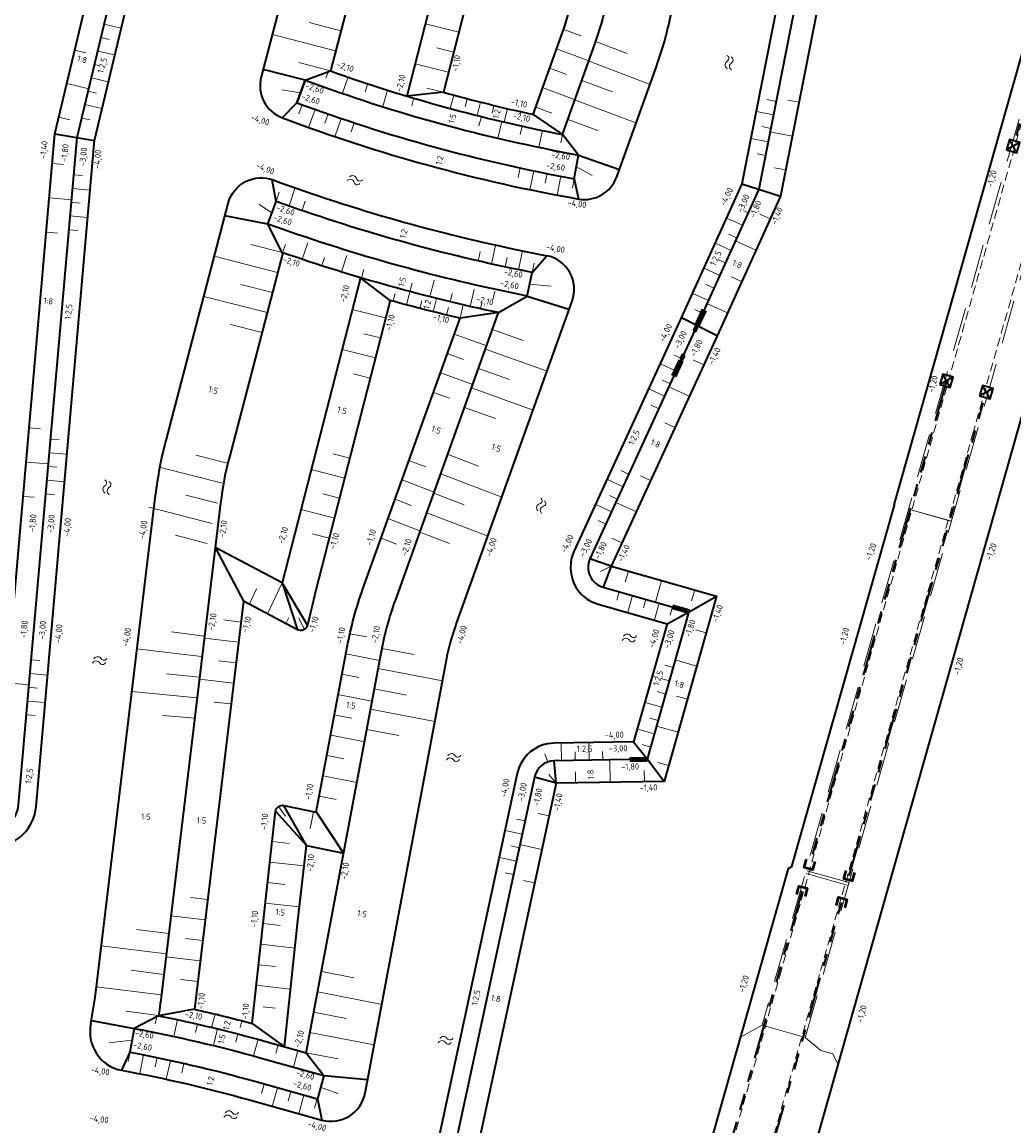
# Model space of a CAD drawing. Header units: metres. Extents: x 239845 to 242720, y 580286 to 584200.
# Tile 98 of 113: x 240902 to 241046, y 583639 to 583800. Entities that reach past the tile are written whole.
import ezdxf

# ---------------------------------------------------------------- set-up
doc = ezdxf.new("R2010")
doc.units = ezdxf.units.M
doc.linetypes.add('DASHED', pattern=[19.05, 12.7, -6.35])
doc.linetypes.add('RI-DRAINAGE', pattern=[19.2, 6, -1.8, 1.8, -1.8, 2.4, -1.8, 1.8, -1.8])
for name, color, linetype, lineweight in [('N-WA-RI-DRAINAGE_AFDEKKAP-G', 150, 'Continuous', 50), ('N-WA-RI-DRAINAGE_DRAIN_PP_100-G', 90, 'RI-DRAINAGE', 35), ('N-WE-BV-GELEIDECONSTRUCTIE_GELEIDERAIL_KUNSTWERK_VLP1DL13360-G', 210, 'BV-VLP1DL13360', 35), ('N-WE-GK-BESCHOEIING_DAMWAND_HOUT-G', 130, 'GK-BESCHOEIING', 35), ('N-WE-GW-GRONDWERK-G', 3, 'Continuous', 35), ('N-WE-GW-GRONDWERK_BODEM-G', 2, 'DASHED', 18), ('N-WE-GW-GRONDWERK_BODEM_MEER-G', 150, 'Continuous', 35), ('N-WE-GW-GRONDWERK_INSTEEK_SLEUF-G_CONTOUR_ZANDCUNET', 52, 'Continuous', 35), ('N-WE-GW-HOOGTELIJN-110', 126, 'Continuous', 35), ('N-WE-GW-HOOGTELIJN-140', 114, 'Continuous', 35), ('N-WE-GW-HOOGTELIJN-210', 62, 'Continuous', 35), ('N-WE-GW-HOOGTELIJN-260', 44, 'Continuous', 35), ('N-WE-GW-TALUDARCERING_KORT-G', 90, 'Continuous', 18), ('N-WE-GW-TALUDARCERING_LANG-G', 60, 'Continuous', 13), ('N-WE-OG-TOPOGRAFIE-S @ 0.5', 7, 'Continuous', 18), ('N-WE-RI-HWA_DRAINEINDE-G', 30, 'Continuous', 35), ('N-XX-AL-HOOGTELABEL-T25-M', 7, 'Continuous', 25), ('N-XX-XX-DETAIL3-GD', 2, 'Continuous', 35), ('T-WE-GR-MAAIVELD-G', 3, 'DASHED', 0)]:
    doc.layers.add(name, color=color, linetype=linetype, lineweight=lineweight)
doc.styles.add('NLCS-ISO-M1000-T25', font='NLCS-ISO.ttf', dxfattribs={"height": 2.5})
doc.linetypes.add('BV-VLP1DL13360', pattern='A,2,-1,[249,NLCS.SHX,S=0.5,R=0,X=0,Y=0],-1', length=4)
doc.linetypes.add('GK-BESCHOEIING', pattern='A,30,-5,[1,NLCS.shx,S=1,R=0,X=0,Y=0],-5', length=40)

# ---------------------------------------------------------------- blocks, each defined once
blk = doc.blocks.new('SOG-TOPOGRAFIE_WATER-SO')
at = {"flags": 128}
for points in [[(-1.91, 0.46), (-1.82, 0.6, -0.538831), (0.18, 0.63, 0.605168), (1.86, 0.83, -4.035705)], [(-2.28, -0.81), (-2.19, -0.67, -0.538831), (-0.18, -0.63, 0.605168), (1.49, -0.44, -4.035705)]]:
    blk.add_lwpolyline(points, format="xyb", dxfattribs=at)
blk = doc.blocks.new('Beeindiging drain')
for points in [[(1.57, 1.57), (-1.58, -1.58)], [(1.57, -1.58), (-1.58, 1.57)]]:
    blk.add_lwpolyline(points)
blk.add_lwpolyline([(-1.58, -1.58), (1.57, -1.58), (1.57, 1.57), (-1.58, 1.57)], close=True)

msp = doc.modelspace()

# ---------------------------------------------------------------- linework, layer by layer
at = {"layer": 'N-WA-RI-DRAINAGE_AFDEKKAP-G', "flags": 128}
for points in [[(241017.08, 583677.88), (241016.77, 583676.67), (241015.56, 583676.98), (241015.87, 583678.19)], [(241022.85, 583676.24), (241022.53, 583675.03), (241021.32, 583675.35), (241021.64, 583676.56)], [(241014.48, 583673.09), (241014.79, 583674.3), (241016, 583673.99), (241015.69, 583672.78)], [(241020.24, 583671.46), (241020.55, 583672.67), (241021.76, 583672.36), (241021.45, 583671.15)]]:
    msp.add_lwpolyline(points, dxfattribs=at)
at = {"layer": 'N-WA-RI-DRAINAGE_DRAIN_PP_100-G', "flags": 128}
for points in [[(241061.55, 583836.95), (241053.16, 583807.34), (241045.89, 583781.73)], [(241036.23, 583747.64), (241016.32, 583677.41)], [(241022.09, 583675.77), (241042, 583746.01)], [(241015.23, 583673.56), (240994.77, 583601.41)], [(241000.55, 583599.77), (241021, 583671.93)]]:
    msp.add_lwpolyline(points, dxfattribs=at)
at = {"layer": 'N-WE-BV-GELEIDECONSTRUCTIE_GELEIDERAIL_KUNSTWERK_VLP1DL13360-G'}
for points in [[(240999.98, 583755.66), (240997.66, 583750.6)], [(240998.81, 583714.14), (240992.74, 583692.71)]]:
    msp.add_lwpolyline(points, dxfattribs=at)
at = {"layer": 'N-WE-GK-BESCHOEIING_DAMWAND_HOUT-G', "ltscale": 0.5, "flags": 128}
for points in [[(241036.75, 583893.71), (241026.24, 583863.17), (241008.96, 583775.46)], [(241008.96, 583775.46), (241000.02, 583755.74), (240999.98, 583755.66)], [(240999.76, 583755.77), (241000.79, 583758.05)], [(241001.25, 583757.83), (241000.22, 583755.57)], [(240996.4, 583748.42), (240997.43, 583750.71)], [(240997.89, 583750.49), (240996.86, 583748.23)], [(240998.74, 583713.9), (240996.36, 583714.58)], [(240996.48, 583715.06), (240998.89, 583714.39)], [(240990.24, 583692.91), (240992.74, 583692.96)], [(240992.74, 583692.45), (240990.25, 583692.41)]]:
    msp.add_lwpolyline(points, dxfattribs=at)
for points in [[(240883.93, 583684.5), (240896.89, 583682.49, 0.433832), (240901.48, 583686.09), (240909.99, 583782.98), (240915.73, 583807.13)], [(240997.66, 583750.6), (240984.45, 583721.81, 0.460059), (240986.36, 583717.67), (240996.52, 583714.79), (240998.86, 583714.13)], [(240992.79, 583692.7), (240979.26, 583692.47, 0.348517), (240976.38, 583690.1), (240951.34, 583573.85, 0.39557), (240953.45, 583570.33), (240974.45, 583564.37)]]:
    msp.add_lwpolyline(points, format="xyb", dxfattribs=at)
at = {"layer": 'N-WE-GW-GRONDWERK-G', "flags": 128}
for points in [[(240943.1, 583791.32), (240936.99, 583792.88)], [(240939.75, 583785.85), (240941.88, 583788.04), (240943.1, 583791.32), (240946.75, 583792.65)], [(240963.16, 583789.55), (240957.86, 583789)], [(240906.76, 583783.51), (240912.52, 583782.57)], [(240982.17, 583777), (240982.79, 583780.44), (240980.46, 583783.42)], [(240982.79, 583780.44), (240988.72, 583778.32)], [(240939.82, 583766.18), (240937.68, 583770.41), (240938.87, 583773.7), (240938.28, 583776.83)], [(240982.17, 583777), (240982.8, 583774.04)], [(241006.51, 583776.25), (241012.09, 583774.46)], [(240937.68, 583770.41), (240931.42, 583771.6)], [(240971.18, 583757.55), (240975.34, 583759.96), (240976.04, 583763.39), (240978.16, 583765.82)], [(240955.43, 583759.32), (240951.11, 583762.63)], [(240975.34, 583759.96), (240981.4, 583758.07)], [(240971.18, 583757.55), (240965.58, 583756.74)], [(241002.9, 583754.2), (240997.75, 583756.78)], [(240930.03, 583723.44), (240934.13, 583715.64)], [(240987.54, 583720.73), (240984.45, 583721.81)], [(240987.54, 583720.73), (240986.36, 583717.67)], [(240939.77, 583718.32), (240941.98, 583711.51)], [(240943.41, 583712.17), (240939.77, 583718.32)], [(240995.65, 583712.38), (240998.86, 583714.13), (241002.84, 583716.39)], [(240990.79, 583695.23), (240992.79, 583692.7), (240995.21, 583689.48)], [(240979.53, 583689.21), (240979.26, 583692.47)], [(240979.53, 583689.21), (240976.38, 583690.1)], [(240938.8, 583685.15), (240943.28, 583680.2), (240940.01, 583686.01)], [(240944.7, 583685.09), (240948.65, 583679.05)], [(240927, 583656.41), (240921.8, 583655.47)], [(240912.06, 583654.76), (240918.26, 583653.62)], [(240921.8, 583655.47), (240918.25, 583653.62), (240917.61, 583650.18), (240916.44, 583647.54)], [(240935.4, 583654.34), (240940.11, 583650.96)], [(240943.22, 583650.1), (240945.8, 583646.78), (240944.86, 583643.41), (240945.52, 583640.32)], [(240945.8, 583646.78), (240952.16, 583646.22)]]:
    msp.add_lwpolyline(points, dxfattribs=at)
at = {"layer": 'N-WE-GW-GRONDWERK_BODEM-G', "ltscale": 0.5, "flags": 128}
msp.add_lwpolyline([(241014.25, 583901.21), (241047.96, 583901.21), (241072.23, 583901.21, -0.497647), (241077.53, 583894.21), (241052.92, 583807.41), (241009.45, 583654.08)], format="xyb", dxfattribs=at)
for points in [[(241015.7, 583652.31), (241085.13, 583897.21)], [(241030.69, 583729), (241036.94, 583727.23)], [(241030.7, 583729.04), (241036.95, 583727.27)], [(241021.96, 583674.39), (241015.71, 583676.17)], [(241022.07, 583674.79), (241015.82, 583676.56)], [(241009.45, 583654.08), (241006.32, 583652.34)], [(241009.45, 583654.08), (241015.7, 583652.31)], [(241015.7, 583652.31), (241017.97, 583650.42)], [(241017.97, 583650.42), (241019.7, 583649.93), (241020.49, 583648.32)]]:
    msp.add_lwpolyline(points, dxfattribs=at)
at = {"layer": 'N-WE-GW-GRONDWERK_BODEM_MEER-G', "flags": 128}
msp.add_lwpolyline([(240912.52, 583782.57), (240918.21, 583806.5), (240941.54, 583893.15), (241033.85, 583893.15), (241023.76, 583863.84), (241006.51, 583776.25)], dxfattribs=at)
for points in [[(240880.05, 583553.61), (240884.6, 583582.88), (240892.39, 583650.55, 0.402738), (240885.2, 583659.99), (240882.82, 583660.36), (240886.11, 583681.57), (240896.49, 583679.96, 0.433832), (240904.03, 583685.87), (240912.52, 583782.58)], [(241006.51, 583776.25), (240997.69, 583756.8), (240982.12, 583722.88, 0.460059), (240985.66, 583715.21), (240995.65, 583712.38), (240990.79, 583695.23), (240979.22, 583695.03, 0.348517), (240973.88, 583690.64), (240948.84, 583574.39)]]:
    msp.add_lwpolyline(points, format="xyb", dxfattribs=at)
at = {"layer": 'N-WE-GW-GRONDWERK_INSTEEK_SLEUF-G_CONTOUR_ZANDCUNET', "flags": 128}
msp.add_lwpolyline([(240845.84, 583553.04, -0.022461), (240890.2, 583542.59), (240968.85, 583520.29), (240970.63, 583526.48, 0.166791), (240970.65, 583526.5), (240971.05, 583527.92), (241013.27, 583676.86), (241013.78, 583677.14), (241028.65, 583729.58), (241028.62, 583729.63), (241050.84, 583808), (241057.72, 583832.27), (241057.16, 583833.29), (241074.66, 583895.02, 0.497647), (241072.23, 583898.23), (241047.96, 583898.23), (241045.98, 583898.23)], format="xyb", dxfattribs=at)
msp.add_lwpolyline([(240997.02, 583565.52), (241048.34, 583746.54)], dxfattribs=at)
at = {"layer": 'N-WE-GW-HOOGTELIJN-110'}
for points in [[(240963.16, 583789.55, 0.014671), (240976.19, 583786.34), (240980.45, 583798.21, 0.033505), (240981.97, 583803.55), (240988.98, 583836.33), (240976.97, 583839.47, -0.412922), (240976.25, 583840.68), (240978.56, 583849.67, 0.032634), (240978.58, 583849.8), (240981.27, 583872.09, 0.449846), (240980.28, 583873.21), (240969.31, 583873.21)], [(240960.64, 583825.95), (240970.78, 583823.34, -0.413804), (240971.5, 583822.12), (240963.16, 583789.55)], [(240927, 583656.41, -0.009777), (240935.4, 583654.34), (240936.19, 583661.4), (240937.03, 583669.36), (240938.8, 583685.15, -0.443312), (240940.01, 583686.01), (240944.69, 583685.02)]]:
    msp.add_lwpolyline(points, format="xyb", dxfattribs=at)
at = {"layer": 'N-WE-GW-HOOGTELIJN-140'}
for points in [[(240912.56, 583807.93), (240937.08, 583898.97), (241042, 583898.97), (241029.4, 583862.32), (241012.09, 583774.46), (241002.9, 583754.2)], [(240906.76, 583783.51), (240912.56, 583807.93)], [(241002.9, 583754.2), (240987.54, 583720.73), (240997.41, 583717.93), (241002.84, 583716.39), (240995.21, 583689.48), (240979.53, 583689.21), (240954.58, 583573.4), (240979.15, 583566.43), (240966.88, 583523.14)]]:
    msp.add_lwpolyline(points, dxfattribs=at)
msp.add_lwpolyline([(240873.49, 583549.29), (240878.83, 583583.66), (240886.61, 583651.21, 0.402738), (240884.31, 583654.23), (240876.18, 583655.5), (240881.26, 583688.22), (240897.39, 583685.71, 0.433832), (240898.24, 583686.38), (240906.76, 583783.51)], format="xyb", dxfattribs=at)
at = {"layer": 'N-WE-GW-HOOGTELIJN-210'}
for points in [[(240954.53, 583822.36), (240965.67, 583819.49), (240957.86, 583789)], [(240951.11, 583762.63), (240939.77, 583718.32), (240930.03, 583723.44)], [(240940.11, 583650.96), (240942, 583668.82), (240943.28, 583680.2), (240948.65, 583679.05)]]:
    msp.add_lwpolyline(points, dxfattribs=at)
at = {"layer": 'N-WE-GW-TALUDARCERING_KORT-G'}
for points in [[(240948.27, 583798.46), (240943.69, 583799.66)], [(240913.43, 583797.49), (240914.65, 583797.2)], [(240983.15, 583797.73), (240980.62, 583798.68)], [(240962.23, 583795.98), (240964.65, 583795.36)], [(240985.38, 583796.85), (240989.83, 583795.17)], [(240909.65, 583795.68), (240911.24, 583795.3)], [(240912.51, 583793.6), (240913.73, 583793.31)], [(240946.75, 583792.65), (240942.17, 583793.85)], [(240981.03, 583792.12), (240978.6, 583793.04)], [(240946.44, 583792.54), (240946.1, 583791.59)], [(240983.28, 583791.27), (240987.72, 583789.59)], [(240911.58, 583789.71), (240912.8, 583789.42)], [(240942.4, 583789.45), (240939.72, 583789.89)], [(240952.19, 583790.81), (240951.79, 583789.62)], [(240960.74, 583790.17), (240963.16, 583789.55)], [(240958.87, 583788.72), (240958.58, 583787.56)], [(240966.62, 583788.62), (240966.33, 583787.5)], [(241011.48, 583788.23), (241010.12, 583788.49)], [(241014.77, 583788.09), (241013.17, 583788.4)], [(240942.65, 583787.75), (240942.17, 583786.44)], [(240946.42, 583786.41), (240945.96, 583785.08)], [(240970.5, 583787.64), (240970.23, 583786.52)], [(240974.4, 583786.73), (240974.15, 583785.61)], [(240978.91, 583786.51), (240976.57, 583787.39)], [(240907.34, 583785.95), (240908.93, 583785.57)], [(240910.66, 583785.81), (240911.88, 583785.53)], [(240950.21, 583785.12), (240949.77, 583783.79)], [(240968.71, 583786.05), (240968.3, 583784.67)], [(240974.58, 583784.65), (240974.32, 583783.43)], [(240981.15, 583785.66), (240985.6, 583783.98)], [(240980.46, 583783.42), (240980.22, 583782.2)], [(241010.71, 583784.3), (241009.41, 583784.56)], [(241009.93, 583780.38), (241008.71, 583780.62)], [(240906.38, 583779.21), (240908.01, 583779.07)], [(240974.32, 583778.56), (240974.02, 583777.19)], [(240982.48, 583778.72), (240984.77, 583777.47)], [(241012.84, 583778.27), (241011.24, 583778.59)], [(240909.51, 583777.57), (240910.76, 583777.46)], [(240978.24, 583777.75), (240977.96, 583776.37)], [(240982.17, 583777), (240981.92, 583775.62)], [(240938.87, 583773.7), (240939.32, 583775.03)], [(240909.16, 583773.58), (240910.41, 583773.47)], [(240942.66, 583772.43), (240943.1, 583773.76)], [(240938.27, 583772.06), (240936.42, 583773.27)], [(241007.42, 583772.06), (241006.16, 583772.63)], [(241010.6, 583771.17), (241009.11, 583771.84)], [(240905.51, 583769.25), (240907.13, 583769.1)], [(240908.81, 583769.6), (240910.06, 583769.49)], [(241005.77, 583768.42), (241004.57, 583768.96)], [(240939.82, 583766.29), (240935.22, 583767.46)], [(240939.82, 583766.29), (240940.24, 583767.47)], [(240945.51, 583764.38), (240945.89, 583765.57)], [(240968.21, 583765.01), (240968.51, 583766.38)], [(240972.12, 583764.19), (240972.4, 583765.56)], [(240951.25, 583762.6), (240951.61, 583763.8)], [(240976.04, 583763.39), (240976.32, 583764.76)], [(241004.12, 583764.77), (241002.98, 583765.29)], [(241006.47, 583762.06), (241004.98, 583762.74)], [(240938.34, 583760.47), (240933.74, 583761.65)], [(240958.31, 583760.61), (240958.65, 583761.81)], [(240970.36, 583759.46), (240970.62, 583760.69)], [(240975.69, 583761.68), (240978.82, 583761.41)], [(241002.46, 583761.13), (241001.33, 583761.65)], [(240955.84, 583759.18), (240956.14, 583760.29)], [(240959.74, 583758.15), (240960.03, 583759.27)], [(240964.13, 583759.14), (240964.42, 583760.35)], [(240968.54, 583758.12), (240968.74, 583759.02)], [(240963.63, 583757.2), (240963.89, 583758.32)], [(241000.81, 583757.49), (240999.67, 583758.01)], [(240936.85, 583754.66), (240932.25, 583755.84)], [(240954.03, 583753.88), (240951.61, 583754.5)], [(240970.29, 583755.09), (240974.77, 583753.49)], [(240963.73, 583751.61), (240966.09, 583750.77)], [(240997.79, 583750.88), (240996.65, 583751.4)], [(240968.27, 583749.44), (240972.74, 583747.84)], [(241000.96, 583749.97), (240999.48, 583750.65)], [(240952.55, 583748.06), (240950.12, 583748.68)], [(240996.12, 583747.24), (240994.98, 583747.76)], [(240961.71, 583745.96), (240964.06, 583745.12)], [(240966.24, 583743.79), (240970.71, 583742.19)], [(240994.45, 583743.61), (240993.32, 583744.13)], [(240996.79, 583740.88), (240995.31, 583741.56)], [(240903.02, 583740.84), (240904.64, 583740.7)], [(240906.14, 583739.2), (240907.39, 583739.09)], [(240931.83, 583735.68), (240927.23, 583736.86)], [(240947.15, 583737.06), (240949.57, 583736.44)], [(240963.84, 583736.95), (240968.28, 583735.27)], [(240905.8, 583735.22), (240907.04, 583735.11)], [(240958.26, 583736.06), (240960.6, 583735.18)], [(240990.09, 583734.1), (240988.95, 583734.62)], [(240993.26, 583733.2), (240991.78, 583733.88)], [(240902.14, 583730.88), (240903.77, 583730.74)], [(240905.45, 583731.23), (240906.69, 583731.12)], [(240930.34, 583729.87), (240925.74, 583731.05)], [(240945.66, 583731.25), (240948.08, 583730.63)], [(240956.14, 583730.45), (240958.48, 583729.57)], [(240961.77, 583731.32), (240966.16, 583729.65)], [(240988.42, 583730.47), (240987.29, 583730.99)], [(240986.75, 583726.83), (240985.62, 583727.35)], [(240944.17, 583725.44), (240946.6, 583724.82)], [(240959.74, 583725.67), (240964.04, 583724.04)], [(240928.85, 583724.05), (240924.25, 583725.23)], [(240954.02, 583724.84), (240956.36, 583723.96)], [(240989.09, 583724.11), (240987.61, 583724.79)], [(240987.54, 583720.73), (240985.99, 583719.99)], [(240989.58, 583718.45), (240990.03, 583720.02)], [(240934.98, 583715.19), (240936.02, 583717.47)], [(240999.2, 583715.73), (240999.65, 583717.29)], [(240988.37, 583715.8), (240988.71, 583717.01)], [(240992.22, 583714.71), (240992.56, 583715.92)], [(240996.07, 583713.62), (240996.41, 583714.82)], [(240933.77, 583712.63), (240931.29, 583712.97)], [(240940.29, 583712.4), (240940.71, 583713.28)], [(240942.19, 583713.25), (240942.99, 583711.57)], [(240928.41, 583710.58), (240923.7, 583711.2)], [(240949.58, 583710.94), (240952.03, 583710.46)], [(240999.76, 583711.5), (241001.32, 583711.05)], [(240954.24, 583708.81), (240958.91, 583707.93)], [(240903.33, 583707.14), (240904.58, 583707.03)], [(240933.05, 583706.71), (240930.49, 583707.02)], [(240995.31, 583706.37), (240996.51, 583706.03)], [(240927.7, 583704.62), (240922.96, 583705.13)], [(240948.43, 583705.05), (240950.88, 583704.57)], [(240902.98, 583703.15), (240904.23, 583703.04)], [(240953.13, 583702.91), (240957.8, 583702.03)], [(240994.22, 583702.52), (240995.42, 583702.18)], [(240997.03, 583701.87), (240998.6, 583701.43)], [(240932.34, 583700.76), (240929.85, 583700.99)], [(240902.63, 583699.17), (240903.88, 583699.06)], [(240927.14, 583698.65), (240922.4, 583699.04)], [(240947.43, 583699.13), (240949.88, 583698.65)], [(240993.13, 583698.67), (240994.33, 583698.33)], [(240952.03, 583697.01), (240956.7, 583696.14)], [(240992.04, 583694.83), (240993.24, 583694.48)], [(240946.28, 583693.24), (240948.73, 583692.76)], [(240977.9, 583693.47), (240978.32, 583692.3)], [(240982.29, 583693.77), (240982.31, 583692.52)], [(240986.29, 583693.84), (240986.31, 583692.59)], [(240994.3, 583692.25), (240995.87, 583691.81)], [(240979.53, 583689.21), (240978.47, 583690.5)], [(240982.37, 583689.26), (240982.34, 583690.89)], [(240992.37, 583689.43), (240992.34, 583691.06)], [(240945.13, 583687.35), (240947.58, 583686.87)], [(240939.21, 583685.85), (240940.23, 583684.44)], [(240943.8, 583682.65), (240944.32, 583685.09)], [(240975.02, 583683.77), (240973.8, 583684.03)], [(240978.51, 583684.51), (240976.92, 583684.85)], [(240940.79, 583680.48), (240938.31, 583680.76)], [(240974.18, 583679.86), (240972.95, 583680.12)], [(240973.33, 583675.95), (240972.11, 583676.21)], [(240940.12, 583674.52), (240937.64, 583674.8)], [(240976.41, 583674.74), (240974.81, 583675.08)], [(240928.92, 583672.35), (240926.44, 583672.65)], [(240923.29, 583667.42), (240918.58, 583668.01)], [(240939.45, 583668.56), (240936.97, 583668.84)], [(240928.2, 583666.4), (240925.72, 583666.69)], [(240938.78, 583662.6), (240936.3, 583662.88)], [(240922.54, 583661.47), (240917.83, 583662.06)], [(240945.52, 583661.88), (240950.18, 583660.97)], [(240927.49, 583660.44), (240925.01, 583660.74)], [(240938.79, 583656.56), (240936.98, 583656.76)], [(240921.79, 583655.52), (240917.08, 583656.11)], [(240921.56, 583655.35), (240921.33, 583654.31)], [(240926.04, 583656.18), (240925.86, 583655.42)], [(240944.37, 583655.99), (240949.03, 583655.08)], [(240927.46, 583654.25), (240927.18, 583653.03)], [(240933.88, 583654.74), (240933.63, 583653.77)], [(240917.93, 583651.9), (240914.64, 583651.55)], [(240933.32, 583652.82), (240933.01, 583651.61)], [(240917.66, 583650.2), (240917.39, 583648.82)], [(240939.15, 583651.23), (240938.82, 583650.03)], [(240943.22, 583650.1), (240947.88, 583649.19)], [(240921.58, 583649.4), (240921.29, 583648.04)], [(240925.48, 583648.53), (240925.17, 583647.17)], [(240937.15, 583645.54), (240936.77, 583644.19)], [(240941, 583644.46), (240940.62, 583643.11)], [(240945.33, 583645.09), (240947.84, 583644.17)], [(240944.85, 583643.38), (240944.47, 583642.03)]]:
    msp.add_lwpolyline(points, dxfattribs=at)
at = {"layer": 'N-WE-GW-TALUDARCERING_LANG-G'}
for points in [[(240913.9, 583799.43), (240916.33, 583798.86)], [(240960.55, 583799.51), (240965.4, 583798.27)], [(240947.51, 583795.55), (240938.34, 583797.95)], [(240984.29, 583794.1), (240979.61, 583795.86)], [(240912.97, 583795.54), (240915.4, 583794.97)], [(240959.06, 583793.69), (240963.91, 583792.45)], [(240984.32, 583794.05), (240993.21, 583790.69)], [(240912.05, 583791.65), (240914.48, 583791.07)], [(240949.35, 583791.77), (240948.5, 583789.41)], [(240908.5, 583790.81), (240911.67, 583790.06)], [(240955.04, 583789.86), (240954.36, 583787.49)], [(240982.31, 583788.43), (240977.63, 583790.2)], [(240964.69, 583789.13), (240964.17, 583787.2)], [(240968.56, 583788.12), (240968.07, 583786.18)], [(240982.21, 583788.46), (240991.1, 583785.11)], [(240911.12, 583787.76), (240913.55, 583787.18)], [(240944.53, 583787.06), (240943.57, 583784.44)], [(240972.45, 583787.18), (240971.99, 583785.23)], [(241011.09, 583786.26), (241008.64, 583786.75)], [(240948.31, 583785.76), (240947.41, 583783.1)], [(240971.66, 583785.32), (240971.08, 583782.91)], [(240977.54, 583784.02), (240977.03, 583781.56)], [(241013.81, 583783.18), (241010.61, 583783.81)], [(241010.32, 583782.34), (241007.87, 583782.82)], [(240976.28, 583778.15), (240975.71, 583775.39)], [(240980.2, 583777.36), (240979.7, 583774.6)], [(240909.34, 583775.58), (240911.83, 583775.36)], [(240940.76, 583773.06), (240941.65, 583775.71)], [(240905.95, 583774.23), (240909.19, 583773.94)], [(240908.99, 583771.59), (240911.48, 583771.37)], [(241006.6, 583770.24), (241004.32, 583771.27)], [(240942.66, 583765.32), (240943.46, 583767.69)], [(240970.16, 583764.59), (240970.75, 583767.33)], [(241004.94, 583766.6), (241002.67, 583767.63)], [(241008.53, 583766.62), (241005.56, 583767.96)], [(240939.08, 583763.38), (240929.88, 583765.74)], [(240948.38, 583763.47), (240949.12, 583765.86)], [(240974.08, 583763.79), (240974.64, 583766.53)], [(241003.29, 583762.95), (241001.01, 583763.99)], [(240961.21, 583759.86), (240961.82, 583762.28)], [(240957.79, 583758.65), (240958.3, 583760.61)], [(240967.05, 583758.46), (240967.61, 583760.89)], [(240937.59, 583757.57), (240928.39, 583759.92)], [(240961.68, 583757.67), (240962.16, 583759.62)], [(241001.64, 583759.31), (240999.36, 583760.34)], [(240954.78, 583756.78), (240949.93, 583758.02)], [(240965.58, 583756.74), (240966.02, 583758.69)], [(241004.4, 583757.51), (241001.43, 583758.86)], [(240964.75, 583754.43), (240969.45, 583752.75)], [(240953.29, 583750.97), (240948.45, 583752.21)], [(240969.28, 583752.27), (240978.22, 583749.06)], [(240996.95, 583749.06), (240994.68, 583750.1)], [(240962.72, 583748.79), (240967.43, 583747.1)], [(240967.26, 583746.62), (240976.2, 583743.41)], [(240995.29, 583745.43), (240993.01, 583746.47)], [(240998.87, 583745.43), (240995.91, 583746.79)], [(240905.97, 583737.21), (240908.46, 583736.99)], [(240902.58, 583735.86), (240905.83, 583735.58)], [(240931.08, 583732.77), (240921.88, 583735.13)], [(240943.98, 583734.78), (240948.83, 583733.54)], [(240962.78, 583734.14), (240971.67, 583730.78)], [(240989.26, 583732.28), (240986.98, 583733.33)], [(240905.62, 583733.22), (240908.11, 583733)], [(240957.2, 583733.26), (240961.83, 583731.51)], [(240929.6, 583726.96), (240920.39, 583729.32)], [(240942.5, 583728.96), (240947.34, 583727.72)], [(240960.75, 583728.49), (240969.54, 583725.17)], [(240987.59, 583728.65), (240985.32, 583729.69)], [(240991.18, 583728.65), (240988.21, 583730.01)], [(240955.08, 583727.64), (240959.76, 583725.88)], [(240937.63, 583713.8), (240939.77, 583718.32)], [(240993.95, 583715.52), (240994.84, 583718.66)], [(240989.95, 583714.06), (240990.63, 583716.46)], [(240993.8, 583712.96), (240994.48, 583715.37)], [(240933.41, 583709.69), (240928.45, 583710.29)], [(240928.02, 583707.61), (240918.6, 583708.72)], [(240949, 583707.99), (240953.91, 583707.03)], [(240996.82, 583707.13), (240999.96, 583706.24)], [(240903.16, 583705.14), (240905.65, 583704.93)], [(240953.69, 583705.86), (240963.02, 583704.11)], [(240993.56, 583704.79), (240995.97, 583704.11)], [(240899.77, 583703.8), (240903.01, 583703.51)], [(240932.7, 583703.74), (240927.73, 583704.34)], [(240927.4, 583701.64), (240917.94, 583702.53)], [(240947.85, 583702.1), (240952.76, 583701.14)], [(240902.81, 583701.16), (240905.3, 583700.94)], [(240952.58, 583699.96), (240961.92, 583698.21)], [(240992.47, 583700.94), (240994.88, 583700.26)], [(240991.38, 583697.09), (240993.78, 583696.41)], [(240994.1, 583697.51), (240997.23, 583696.62)], [(240946.85, 583696.18), (240951.76, 583695.23)], [(240980.27, 583694.98), (240980.31, 583692.49)], [(240984.27, 583695.05), (240984.31, 583692.55)], [(240987.37, 583689.35), (240987.31, 583692.61)], [(240945.7, 583690.3), (240950.61, 583689.34)], [(240974.6, 583681.81), (240972.15, 583682.34)], [(240977.46, 583679.62), (240974.27, 583680.31)], [(240942.94, 583677.22), (240937.97, 583677.78)], [(240973.76, 583677.9), (240971.31, 583678.43)], [(240942.27, 583671.26), (240937.3, 583671.82)], [(240928.56, 583669.37), (240923.6, 583669.97)], [(240922.92, 583664.44), (240913.49, 583665.63)], [(240941.6, 583665.3), (240936.63, 583665.86)], [(240927.85, 583663.42), (240922.88, 583664.01)], [(240922.17, 583658.49), (240912.74, 583659.68)], [(240940.93, 583659.33), (240935.96, 583659.89)], [(240944.94, 583658.94), (240954.27, 583657.12)], [(240924.53, 583654.9), (240924, 583652.45)], [(240930, 583655.71), (240929.5, 583653.77)], [(240930.38, 583653.58), (240929.78, 583651.13)], [(240936.27, 583652.04), (240935.59, 583649.63)], [(240943.79, 583653.05), (240953.12, 583651.23)], [(240942.05, 583650.42), (240941.38, 583648.02)], [(240919.62, 583649.81), (240919.06, 583647.07)], [(240923.53, 583648.98), (240922.91, 583646.25)], [(240939.07, 583645), (240938.32, 583642.3)], [(240942.92, 583643.92), (240942.17, 583641.22)]]:
    msp.add_lwpolyline(points, dxfattribs=at)
at = {"layer": 'N-XX-XX-DETAIL3-GD', "flags": 128}
msp.add_lwpolyline([(240999.57, 583754.76), (240999.85, 583754.9), (241000.06, 583755.36), (240999.98, 583755.66), (240999.7, 583755.52), (240999.49, 583755.06)], close=True, dxfattribs=at)
for points in [[(240999.49, 583755.06), (241000.06, 583755.36)], [(240999.85, 583754.9), (240999.7, 583755.52)], [(240997.94, 583750.74), (240997.79, 583751.36)]]:
    msp.add_lwpolyline(points, dxfattribs=at)
at = {"layer": 'T-WE-GR-MAAIVELD-G', "ltscale": 0.1}
msp.add_lwpolyline([(241040.01, 583739.88), (241053.8, 583788.52, -0.002172), (241053.81, 583788.57), (241084.65, 583897.35, -0.335431), (241090.42, 583901.71), (241153.86, 583901.71)], format="xyb", dxfattribs=at)
for points in [[(241053.4, 583807.27), (241012, 583661.25)], [(241002.64, 583608.08), (241007.55, 583625.39), (241040.01, 583739.88)], [(240973.56, 583525.65), (240973.97, 583527.09), (241012, 583661.25)]]:
    msp.add_lwpolyline(points, dxfattribs=at)

# ---------------------------------------------------------------- block references
at = {"layer": 'N-WE-OG-TOPOGRAFIE-S @ 0.5'}
for p, xscale, yscale, zscale, rotation in [((241004.69, 583793.95), 0.4999999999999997, 0.4999999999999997, 0.4999999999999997, 86.20211576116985), ((240950.38, 583776.74), 0.4999999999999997, 0.4999999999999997, 0.4999999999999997, 341.0512941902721), ((240914.33, 583732.3), 0.4999999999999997, 0.4999999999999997, 0.4999999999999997, 86.20211576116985), ((240977.41, 583729.62), 0.4999999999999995, 0.4999999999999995, 0.4999999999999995, 70.88134827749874), ((240990.27, 583710.29), 0.4999999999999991, 0.4999999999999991, 0.4999999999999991, 356.9661148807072), ((240913.36, 583707), 0.4999999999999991, 0.4999999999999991, 0.4999999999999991, 356.9661148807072), ((240964.75, 583692.93), 0.4999999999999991, 0.4999999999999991, 0.4999999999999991, 356.9661148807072), ((240963.58, 583651.87), 0.4999999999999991, 0.4999999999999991, 0.4999999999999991, 356.9661148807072), ((240932.44, 583641.06), 0.4999999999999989, 0.4999999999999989, 0.4999999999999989, 356.9661148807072)]:
    msp.add_blockref('SOG-TOPOGRAFIE_WATER-SO', p, dxfattribs=dict(at, xscale=xscale, yscale=yscale, zscale=zscale, rotation=rotation))
at = {"layer": 'N-WE-RI-HWA_DRAINEINDE-G', "xscale": 0.4999999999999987, "yscale": 0.4999999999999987, "zscale": 0.4999999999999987, "rotation": 344.0254705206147}
for p in [(241045.89, 583781.73), (241036.23, 583747.64), (241042, 583746.01)]:
    msp.add_blockref('Beeindiging drain', p, dxfattribs=at)

# ---------------------------------------------------------------- next in the draw order: texts
at = {"layer": 'N-XX-AL-HOOGTELABEL-T25-M', "char_height": 0.9, "attachment_point": 1, "style": 'NLCS-ISO-M1000-T25', "bg_fill": 3, "box_fill_scale": 1, "bg_fill_color": 256, "bg_fill_transparency": 0}
for s, width, insert, rotation in [('1:8', 2.0147, (240910.17, 583794.96), 344.4053), ('-1,10', 2.6072, (240964.4, 583792.68), 81.0624), ('-2,10', 2.6072, (240947.85, 583794.1), 341.5031), ('-2,60', 2.6072, (240943.32, 583791.01), 341.5031), ('-2,10', 2.6072, (240956.22, 583789.76), 76.3244), ('-4,00', 2.6072, (240935.4, 583786.42), 341.5031), ('1:5', 1.6149, (240963.85, 583785.19), 75.0286), ('1:2', 1.6149, (240970.3, 583785.88), 75.0286), ('-2,10', 2.6072, (240973.38, 583786.67), 346.9618), ('-1,40', 2.6072, (240904.57, 583779.94), 84.8927), ('-1,80', 2.6072, (240907.63, 583779.5), 84.8927), ('-3,00', 2.6072, (240910.29, 583778.88), 84.8927), ('-4,00', 2.6072, (240912.36, 583778.5), 84.8927), ('1:2', 1.6149, (240962.01, 583779.16), 75.0286), ('-2,60', 2.6072, (240978.91, 583781), 351.0624), ('-4,00', 2.6072, (240936.2, 583779.42), 338.1658), ('-1,20', 2.6072, (241042.05, 583775.86), 76.2606), ('-4,00', 2.6072, (241003.25, 583773.35), 63.5603), ('-4,00', 2.6072, (240981.28, 583774.03), 351.0624), ('-2,60', 2.6072, (240939.08, 583773.32), 341.5031), ('-1,40', 2.6072, (241010.67, 583770.58), 67.3915), ('1:2', 1.6149, (240956.79, 583768.48), 75.0286), ('-4,00', 2.6072, (240978.17, 583767.59), 349.0664), ('1:2,5', 2.6072, (241001.81, 583764.65), 64.3484), ('-2,10', 2.6072, (240940.01, 583765.8), 342.2492), ('-2,60', 2.6072, (240972.07, 583763.99), 349.0664), ('1:8', 1.6142, (241005.37, 583765.29), 336.4704), ('1:5', 1.6149, (240956.56, 583761.49), 75.0286), ('-2,10', 2.6072, (240948.07, 583759.2), 75.6314), ('1:8', 1.6538, (240905.15, 583759.77), 353.6057), ('1:2,5', 1.6538, (240908.15, 583756.63), 83.3585), ('-2,10', 2.6072, (240968.08, 583760.04), 345.6314), ('-1,10', 2.6072, (240954.68, 583755.08), 75.6314), ('-1,10', 2.6072, (240961.79, 583757.44), 345.6314), ('-4,00', 2.6072, (240994.39, 583753.59), 63.5603), ('-1,20', 2.6072, (241033.49, 583746.06), 76.2606), ('1:5', 1.6149, (240929.2, 583746.92), 345.0286), ('1:5', 1.6149, (240947.91, 583743.98), 345.0286), ('1:5', 1.6149, (240961.63, 583741.2), 340.014), ('1:2,5', 2.6072, (240989.95, 583738.61), 64.3484), ('1:5', 1.6149, (240970.35, 583738.57), 340.014), ('1:8', 1.6142, (240993.51, 583739.25), 336.4704), ('-1,80', 2.6072, (240902.94, 583725.74), 84.8927), ('-3,00', 2.6072, (240905.61, 583725.57), 84.8927), ('-4,00', 2.6072, (240907.96, 583725.04), 84.8927), ('-4,00', 2.6072, (240918.89, 583724.73), 80.9627), ('-2,10', 2.6072, (240930.53, 583724.95), 81.9936), ('-2,10', 2.6072, (240939.05, 583724.16), 72.3097), ('-1,10', 2.6072, (240946.53, 583723.4), 72.3097), ('-1,10', 2.6072, (240951.85, 583723.94), 72.3097), ('-4,00', 2.6072, (240980.1, 583722.98), 63.5603), ('-2,10', 2.6072, (240956.97, 583722.41), 72.3097), ('-4,00', 2.6072, (240969.24, 583722.33), 72.3097), ('-1,40', 2.6072, (240988.34, 583721.66), 63.5603), ('-1,20', 2.6072, (241024.36, 583721.83), 69.4703), ('-1,20', 2.6072, (241041.83, 583721.83), 69.4703), ('-2,10', 2.6072, (240928.91, 583711.49), 79.3216), ('-1,40', 2.6072, (241002.13, 583712.79), 71.75), ('-1,80', 2.6072, (240901.7, 583710.32), 84.8927), ('-3,00', 2.6072, (240904.36, 583710.15), 84.8927), ('-1,10', 2.6072, (240933.78, 583711.3), 72.3097), ('-1,10', 2.6072, (240943.52, 583711.3), 72.3097), ('-1,80', 2.6072, (240998.14, 583710.6), 71.75), ('-4,00', 2.6072, (240906.71, 583709.62), 84.8927), ('-4,00', 2.6072, (240916.47, 583709.17), 79.3216), ('-1,10', 2.6072, (240947.59, 583709.64), 78.5684), ('-2,10', 2.6072, (240952.66, 583709.65), 79.8366), ('-4,00', 2.6072, (240965, 583709.58), 74.6448), ('-3,00', 2.6072, (240995.08, 583709), 71.75), ('-1,20', 2.6072, (241020.63, 583709.45), 76.2606), ('-1,20', 2.6072, (241037.23, 583705.1), 76.2606), ('1:2,5', 2.6072, (240993.57, 583703.57), 72.149), ('1:8', 1.6142, (240996.87, 583704.21), 345.2109), ('1:5', 1.6433, (240949.12, 583701.07), 352.5055), ('-4,00', 2.6072, (240986.59, 583696.69), 0.7453), ('1:2,5', 1.6142, (240982.55, 583694.67), 0.1103), ('1:2,5', 1.6538, (240902.43, 583689.21), 83.3585), ('-1,80', 2.6072, (240988.98, 583692.08), 0.7453), ('1:8', 1.6142, (240984.14, 583689.78), 93.6574), ('-1,10', 2.6072, (240942.97, 583686.9), 78.5684), ('-4,00', 2.6072, (240971.39, 583687.27), 79.284), ('-3,00', 2.6072, (240973.91, 583686.71), 79.284), ('-1,80', 2.6072, (240976.17, 583686.01), 79.284), ('-1,40', 2.6072, (240991.64, 583689.04), 0.7453), ('-1,40', 2.6072, (240979.11, 583685.29), 79.284), ('-1,10', 2.6072, (240936.61, 583682.53), 84.8106), ('1:5', 1.6433, (240919.3, 583684.84), 357.4228), ('1:5', 1.6433, (240927.39, 583684.31), 357.4228), ('-2,10', 2.6072, (240943.29, 583676.46), 84.8106), ('-2,10', 2.6072, (240948.2, 583675.3), 80.635), ('-1,10', 2.6072, (240935.16, 583668.4), 84.8106), ('1:5', 1.6433, (240938.86, 583671.02), 352.5055), ('1:5', 1.6433, (240950.78, 583670.85), 348.0115), ('-1,20', 2.6072, (241005.97, 583659.02), 72.8351), ('1:2,5', 1.6538, (240967.23, 583657.08), 79.284), ('-1,10', 2.6072, (240927.41, 583656.48), 84.8106), ('1:8', 1.6538, (240970.17, 583658.52), 349.284), ('-1,20', 2.6072, (241023.16, 583654.63), 76.2606), ('1:2', 1.6433, (240931.13, 583653.52), 77.9421), ('-2,10', 2.6072, (240941.43, 583651.01), 74.127), ('-2,60', 2.6072, (240918.23, 583651.71), 349.7277), ('-4,00', 2.6072, (240912.05, 583648.15), 349.7277), ('1:2', 1.6433, (240928.78, 583645.45), 77.9421), ('-2,60', 2.6072, (240941.92, 583647.73), 344.127), ('-4,00', 2.6072, (240911.87, 583641.08), 352.6294), ('-4,00', 2.6072, (240943.6, 583640.27), 344.127)]:
    msp.add_mtext_dynamic_manual_height_columns(s, width=width, gutter_width=6.25, heights=[0], dxfattribs=dict(at, insert=insert, rotation=rotation))

# ---------------------------------------------------------------- next in the draw order: linework, layer by layer
at = {"layer": 'N-WE-GW-GRONDWERK-G', "flags": 128}
msp.add_lwpolyline([(240976.19, 583786.34), (240980.46, 583783.42)], dxfattribs=at)
at = {"layer": 'N-WE-GW-HOOGTELIJN-260'}
for points in [[(240982.17, 583777), (240982.79, 583780.44)], [(240975.34, 583759.96), (240976.04, 583763.39)]]:
    msp.add_lwpolyline(points, dxfattribs=at)

# ---------------------------------------------------------------- next in the draw order: texts
at = {"layer": 'N-XX-AL-HOOGTELABEL-T25-M', "char_height": 0.9, "attachment_point": 1, "style": 'NLCS-ISO-M1000-T25', "bg_fill": 3, "box_fill_scale": 1, "bg_fill_color": 256, "bg_fill_transparency": 0}
for s, width, insert, rotation in [('1:2,5', 2.0147, (240912.91, 583792.49), 74.4053), ('-2,60', 2.6072, (240942.74, 583789.45), 341.5031), ('-1,10', 2.6072, (240973.1, 583788.66), 347.9376), ('-2,60', 2.6072, (240978.19, 583779.42), 351.0624), ('-3,00', 2.6072, (241005.73, 583772.38), 65.4862), ('-2,60', 2.6072, (240938.67, 583771.88), 341.5031), ('-2,60', 2.6072, (240971.51, 583762.33), 349.0664), ('1:2', 1.6149, (240960.22, 583758.22), 75.0286), ('-3,00', 2.6072, (240996.55, 583752.62), 63.5603), ('-3,00', 2.6072, (240982.8, 583722.41), 63.5603), ('-4,00', 2.6072, (240992.86, 583709.07), 71.75), ('-3,00', 2.6072, (240987.18, 583694.73), 0.7453), ('-2,10', 2.6072, (240925.73, 583656.18), 349.7277), ('-2,60', 2.6072, (240918.48, 583653.48), 349.7277), ('1:5', 1.6433, (240930.39, 583651.53), 77.9421), ('-2,60', 2.6072, (240941.48, 583646.14), 344.127)]:
    msp.add_mtext_dynamic_manual_height_columns(s, width=width, gutter_width=6.25, heights=[0], dxfattribs=dict(at, insert=insert, rotation=rotation))

# ---------------------------------------------------------------- next in the draw order: linework, layer by layer
at = {"layer": 'N-WE-GW-GRONDWERK_BODEM_MEER-G', "flags": 128}
for points in [[(240911.99, 583654.35), (240912.54, 583657.8, 0.00926), (240912.74, 583659.29), (240921.38, 583731.04, -0.034083), (240922.89, 583739), (240931.9, 583773.41, -0.442928), (240938.46, 583776.83, 0.038108), (240974.83, 583766.5), (240978.16, 583765.82)], [(240911.99, 583654.35, 0.424514), (240916.44, 583647.54, -0.022669), (240935.02, 583643.25), (240945.52, 583640.32, 0.439893), (240951.78, 583644.21), (240963.45, 583706.37, -0.039738), (240965.13, 583712.57), (240981.87, 583759.23, 0.456979), (240978.16, 583765.82)]]:
    msp.add_lwpolyline(points, format="xyb", dxfattribs=at)
at = {"layer": 'N-WE-GW-HOOGTELIJN-110'}
msp.add_lwpolyline([(240944.69, 583685.02), (240949.2, 583709.04, -0.039738), (240951.48, 583717.46), (240965.58, 583756.74, -0.010073), (240955.43, 583759.32), (240944.6, 583717.04, 0.005461), (240943.41, 583712.17, -0.490982), (240941.98, 583711.51), (240934.13, 583715.64), (240927, 583656.41)], format="xyb", dxfattribs=at)
at = {"layer": 'N-WE-GW-HOOGTELIJN-210'}
for points in [[(240986.86, 583802.51), (241002.91, 583877.61, 0.477298), (241002.42, 583878.21), (240965.47, 583878.21, 0.368997), (240964.97, 583877.79), (240959.16, 583841.01, -0.024806), (240958.14, 583836.15), (240946.75, 583792.65, 0.037924), (240980.46, 583783.42), (240985.16, 583796.52, 0.033505)], [(240932.08, 583736.59, 0.034083), (240930.81, 583729.9), (240922.18, 583658.15, -0.00926), (240921.92, 583656.32), (240921.8, 583655.47, -0.018296), (240937.39, 583651.73), (240943.22, 583650.1), (240954.11, 583708.12, -0.039738), (240956.19, 583715.78), (240971.18, 583757.55, -0.031555), (240939.84, 583766.25)]]:
    msp.add_lwpolyline(points, format="xyb", close=True, dxfattribs=at)
at = {"layer": 'N-WE-GW-HOOGTELIJN-260'}
for points in [[(240943.1, 583791.32), (240941.88, 583788.04)], [(240937.68, 583770.41), (240938.87, 583773.7)], [(240918.25, 583653.62), (240917.61, 583650.18)], [(240945.8, 583646.78), (240944.86, 583643.41)]]:
    msp.add_lwpolyline(points, dxfattribs=at)
for points in [[(240943.1, 583791.32, 0.044207), (240982.79, 583780.44)], [(240941.88, 583788.04, 0.044207), (240982.17, 583777, 0.044207)], [(240976.04, 583763.39), (240974.27, 583763.75, -0.03665), (240938.87, 583773.7)], [(240975.34, 583759.96), (240973.57, 583760.32, -0.03665), (240937.68, 583770.41)], [(240918.26, 583653.62, -0.021878), (240936.72, 583649.32), (240945.8, 583646.78)], [(240917.61, 583650.18, -0.021884), (240935.78, 583645.95), (240944.86, 583643.41)]]:
    msp.add_lwpolyline(points, format="xyb", dxfattribs=at)

# ---------------------------------------------------------------- next in the draw order: texts
at = {"layer": 'N-XX-AL-HOOGTELABEL-T25-M', "char_height": 0.9, "attachment_point": 1, "style": 'NLCS-ISO-M1000-T25', "bg_fill": 3, "box_fill_scale": 1, "bg_fill_color": 256, "bg_fill_transparency": 0}
for insert, rotation in [((241007.54, 583771.58), 66.7025), ((240998.9, 583751.46), 63.5603), ((240984.98, 583722.08), 63.5603)]:
    msp.add_mtext_dynamic_manual_height_columns('-1,80', width=2.6072, gutter_width=6.25, heights=[0], dxfattribs=dict(at, insert=insert, rotation=rotation))

# ---------------------------------------------------------------- next in the draw order: linework, layer by layer
at = {"layer": 'N-WE-GW-GRONDWERK_BODEM_MEER-G', "flags": 128}
msp.add_lwpolyline([(240936.71, 583791.78, 0.383817), (240939.78, 583785.84, 0.046641), (240982.78, 583774.05, 0.365255), (240988.35, 583777.28), (240994.1, 583793.31, 0.033505), (240996.15, 583800.52), (240996.15, 583800.52), (241012.2, 583875.62, 0.477298), (241002.42, 583887.71), (240965.47, 583887.71, 0.368997), (240955.59, 583879.27), (240949.77, 583842.49, -0.024806), (240948.95, 583838.56), (240936.71, 583791.78)], format="xyb", dxfattribs=at)
at = {"layer": 'N-XX-XX-DETAIL3-GD', "flags": 128}
msp.add_lwpolyline([(240997.66, 583750.6), (240997.94, 583750.74), (240998.15, 583751.2), (240998.08, 583751.5), (240997.79, 583751.36), (240997.58, 583750.9)], close=True, dxfattribs=at)
msp.add_lwpolyline([(240997.58, 583750.9), (240998.15, 583751.2)], dxfattribs=at)

# ---------------------------------------------------------------- next in the draw order: texts
at = {"layer": 'N-XX-AL-HOOGTELABEL-T25-M', "char_height": 0.9, "attachment_point": 1, "style": 'NLCS-ISO-M1000-T25', "bg_fill": 3, "box_fill_scale": 1, "bg_fill_color": 256, "bg_fill_transparency": 0}
for s, insert, rotation in [('-1,40', (241001.52, 583750.3), 63.5603), ('-1,10', (240933.86, 583654.95), 84.8106)]:
    msp.add_mtext_dynamic_manual_height_columns(s, width=2.6072, gutter_width=6.25, heights=[0], dxfattribs=dict(at, insert=insert, rotation=rotation))

doc.saveas('drawing.dxf')
